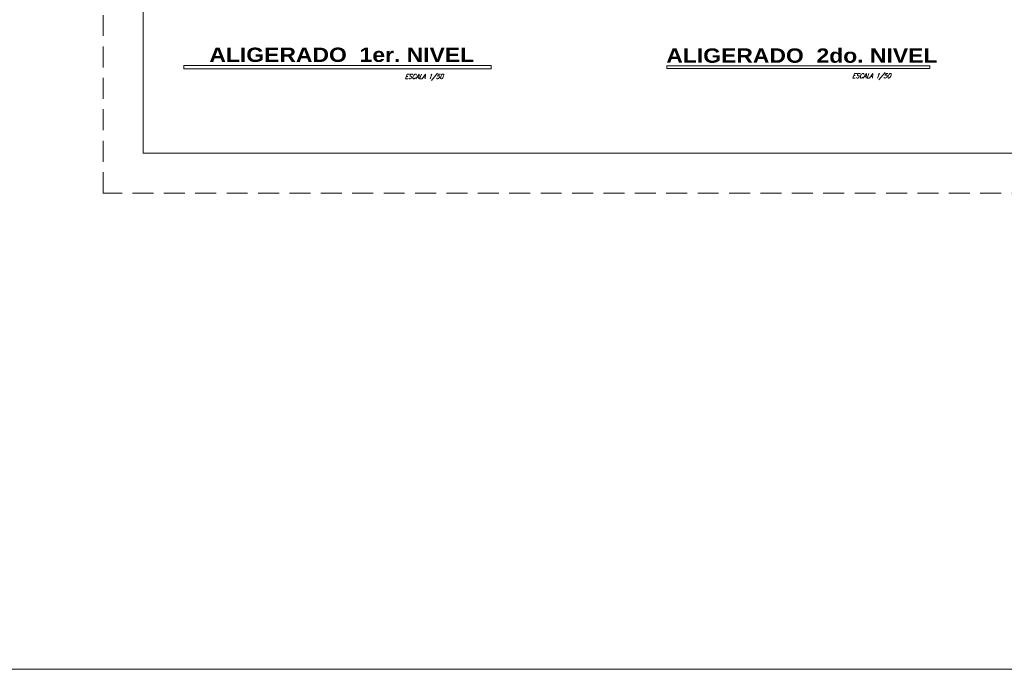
# Model space of a CAD drawing. Header units: metres. Extents: x -11 to 490, y -19 to 215.
# Tile 44 of 73: x 87 to 111, y -19 to -2. Entities that reach past the tile are written whole.
import ezdxf
from ezdxf.enums import TextEntityAlignment as Align

# ---------------------------------------------------------------- set-up
doc = ezdxf.new("R2010")
doc.units = ezdxf.units.M
doc.linetypes.add('DASHED', pattern=[19.05, 12.7, -6.35])
doc.linetypes.add('HIDDEN', pattern=[0.375, 0.25, -0.125])
doc.layers.add('no se imprime', color=8, linetype='DASHED', plot=False)
doc.layers.add('Pluma 0.2', color=252, linetype='Continuous', lineweight=20)
doc.layers.add('Textos', color=7, linetype='Continuous', lineweight=0)
doc.layers.add('PLUMA 0.8', color=7, linetype='Continuous', lineweight=80, true_color=0x2e2e2e)
doc.layers.add('VIGAS DE CIMENTACION', color=6, linetype='Continuous', lineweight=30, true_color=0xff00ff)
doc.layers.add('VIGAS', color=2, linetype='Continuous')
doc.styles.add('ARIAL BLACK', font='txt', dxfattribs={"height": 0.1})
doc.styles.add('STYLE5', font='romans.shx', dxfattribs={"width": 0.8})

msp = doc.modelspace()

# ---------------------------------------------------------------- linework, layer by layer
at = {"layer": 'no se imprime', "color": 251, "linetype": 'HIDDEN', "lineweight": 5, "ltscale": 2.1}
msp.add_lwpolyline([(88.728, -6.587), (88.728, 23.913), (131.728, 23.913), (131.728, -6.587)], close=True, dxfattribs=at)
at = {"layer": 'Pluma 0.2', "color": 4, "ltscale": 0.5}
msp.add_lwpolyline([(89.728, 22.913), (130.728, 22.913), (130.728, -5.587), (89.728, -5.587)], close=True, dxfattribs=at)
at = {"layer": 'VIGAS', "color": 7, "linetype": 'Continuous', "lineweight": 5}
msp.add_lwpolyline([(-10.668, 33.912), (172.84, 33.912), (172.84, -18.518), (-10.668, -18.518)], close=True, dxfattribs=at)
at = {"layer": 'VIGAS DE CIMENTACION', "color": 1, "linetype": 'Continuous', "lineweight": 5}
for points in [[(98.464, -3.392), (90.756, -3.392), (90.756, -3.469), (98.464, -3.469)], [(109.458, -3.399), (102.865, -3.399), (102.865, -3.465), (109.458, -3.465)]]:
    msp.add_lwpolyline(points, close=True, dxfattribs=at)

# ---------------------------------------------------------------- texts
at = {"layer": 'PLUMA 0.8', "color": 9, "linetype": 'Continuous', "lineweight": 5, "style": 'STYLE5', "oblique": 21, "width": 0.8}
for p in [(96.772, -3.724), (107.994, -3.706)]:
    msp.add_text('ESCALA 1/50', height=0.12, dxfattribs=at).set_placement(p, align=Align.CENTER)
at = {"layer": 'Textos', "lineweight": -3, "style": 'ARIAL BLACK'}
for s, p in [('ALIGERADO  1er. NIVEL', (94.713, -3.3)), ('ALIGERADO  2do. NIVEL', (106.252, -3.32))]:
    msp.add_text(s, height=0.35933, dxfattribs=at).set_placement(p, align=Align.CENTER)

doc.saveas('drawing.dxf')
